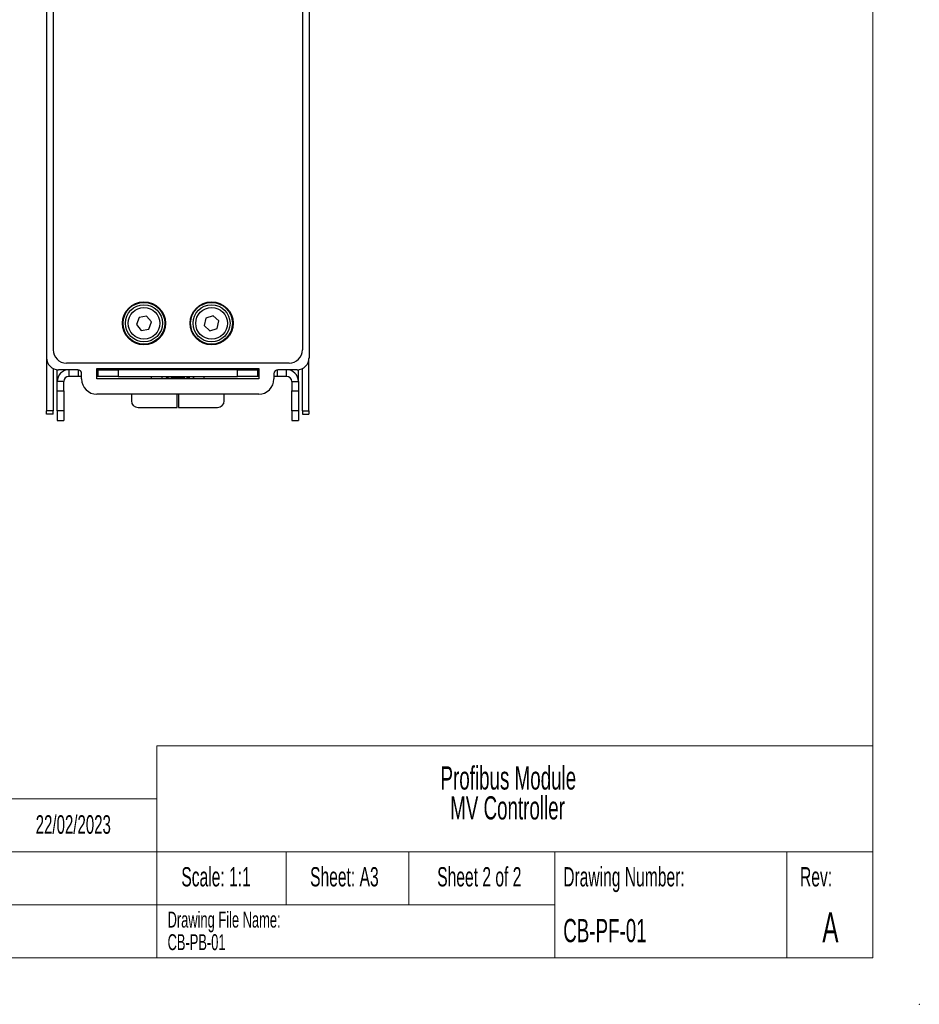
# Paper-space layout 'Sheet2' of a CAD drawing. Header units: millimetres. Extents: x 0 to 420, y 0 to 297.
# Tile 7 of 8: x 284 to 420, y 0 to 148. Entities that reach past the tile are written whole.
import ezdxf

# ---------------------------------------------------------------- set-up
doc = ezdxf.new("R2010")
doc.units = ezdxf.units.MM
doc.header["$PDSIZE"] = -1
doc.styles.add('SLDTEXTSTYLE0', font='TXT', dxfattribs={"width": 0.605})

# ---------------------------------------------------------------- blocks, each defined once
blk = doc.blocks.new('SW_NOTE_0_2')
at = {"color": 0, "linetype": 'Continuous', "lineweight": 0, "char_height": 3.5, "attachment_point": 2, "style": 'SLDTEXTSTYLE0'}
for s, insert in [('Profibus Module', (14.16, 4.51)), ('MV Controller', (14.04, 0))]:
    blk.add_mtext(s, dxfattribs=dict(at, insert=insert))
blk = doc.blocks.new('SW_NOTE_0_3')
at = {"color": 0, "linetype": 'Continuous', "lineweight": 0, "char_height": 2.4, "attachment_point": 1, "style": 'SLDTEXTSTYLE0'}
for s, insert in [('Drawing File Name:', (0, 3.09)), ('CB-PB-01', (0, -0.31))]:
    blk.add_mtext(s, dxfattribs=dict(at, insert=insert))

psp = doc.layouts.new('Sheet2')

# ---------------------------------------------------------------- linework, layer by layer
at = {"color": 7, "linetype": 'Continuous', "lineweight": 18}
for p, q in [((413, 290), (413, 7)), ((305, 39), (413, 39)), ((305, 39), (305, 7)), ((245, 31), (305, 31)), ((245, 23), (413, 23)), ((324.5, 23), (324.5, 15)), ((343, 23), (343, 15)), ((365, 15), (365, 23)), ((400, 15), (400, 23)), ((245, 15), (365, 15)), ((365, 15), (365, 7)), ((400, 15), (400, 7)), ((7, 7), (413, 7))]:
    psp.add_line(p, q, dxfattribs=at)
at = {"color": 7, "linetype": 'Continuous', "lineweight": 25}
for p, q in [((289.35, 217.11), (289.35, 98.71)), ((326.95, 217.11), (326.95, 98.71)), ((288.35, 186.91), (288.35, 97.51)), ((327.95, 186.91), (327.95, 97.51)), ((302.31, 103.59), (301.91, 102.51)), ((301.91, 102.51), (302.65, 101.62)), ((303.45, 103.79), (302.31, 103.59)), ((304.19, 102.91), (303.45, 103.79)), ((303.79, 101.82), (304.19, 102.91)), ((312.39, 103.49), (312.14, 102.36)), ((313.49, 103.84), (312.39, 103.49)), ((314.34, 103.06), (313.49, 103.84)), ((314.09, 101.93), (314.34, 103.06)), ((302.65, 101.62), (303.79, 101.82)), ((312.14, 102.36), (312.99, 101.58)), ((312.99, 101.58), (314.09, 101.93)), ((288.35, 97.39), (288.35, 89.51)), ((324.95, 96.71), (291.35, 96.71)), ((327.94, 89.51), (327.94, 97.39)), ((289.35, 95.89), (289.35, 89.51)), ((289.95, 95.71), (290.15, 95.71)), ((289.95, 93.91), (289.95, 95.71)), ((293.05, 95.71), (290.15, 95.71)), ((290.95, 95.52), (290.95, 95.71)), ((291.75, 94.71), (291.75, 95.71)), ((293.65, 94.31), (293.65, 95.11)), ((295.95, 95.91), (320.35, 95.91)), ((295.95, 94.31), (295.95, 95.91)), ((296.15, 95.71), (295.95, 95.71)), ((296.15, 94.71), (296.15, 95.71)), ((296.15, 95.71), (299.15, 95.71)), ((297.05, 95.91), (297.05, 95.71)), ((298.05, 95.71), (298.05, 95.91)), ((299.15, 95.71), (299.15, 94.71)), ((317.15, 95.71), (299.15, 95.71)), ((308.05, 95.91), (308.05, 95.71)), ((308.24, 95.71), (308.24, 95.91)), ((317.15, 94.71), (317.15, 95.71)), ((317.15, 95.71), (320.15, 95.71)), ((318.24, 95.91), (318.24, 95.71)), ((319.24, 95.91), (319.24, 95.71)), ((320.15, 95.71), (320.15, 94.71)), ((320.15, 95.71), (320.35, 95.71)), ((320.35, 95.91), (320.35, 94.31)), ((322.65, 95.11), (322.65, 94.31)), ((326.15, 95.71), (323.25, 95.71)), ((324.55, 94.71), (324.55, 95.71)), ((325.35, 95.52), (325.35, 95.71)), ((326.15, 95.71), (326.35, 95.71)), ((326.35, 93.91), (326.35, 95.71)), ((326.94, 89.51), (326.94, 95.89)), ((290.95, 93.91), (289.95, 93.91)), ((289.95, 92.51), (289.95, 93.91)), ((290.95, 92.51), (290.95, 93.91)), ((293.15, 94.71), (291.75, 94.71)), ((293.65, 94.71), (293.15, 94.71)), ((296.15, 94.71), (295.95, 94.71)), ((320.35, 94.31), (295.95, 94.31)), ((299.15, 94.71), (296.15, 94.71)), ((299.15, 94.71), (317.15, 94.71)), ((304.15, 94.71), (304.15, 94.31)), ((306.6, 94.54), (306.6, 94.71)), ((308.05, 94.41), (307.1, 94.41)), ((308.05, 94.71), (308.05, 94.41)), ((308.05, 94.31), (308.05, 94.41)), ((308.24, 94.41), (308.24, 94.71)), ((309.19, 94.41), (308.24, 94.41)), ((308.24, 94.41), (308.24, 94.31)), ((309.69, 94.71), (309.69, 94.54)), ((312.15, 94.31), (312.15, 94.71)), ((320.15, 94.71), (317.15, 94.71)), ((320.35, 94.71), (320.15, 94.71)), ((323.15, 94.71), (322.65, 94.71)), ((324.55, 94.71), (323.15, 94.71)), ((325.35, 93.91), (326.35, 93.91)), ((325.35, 93.91), (325.35, 92.51)), ((326.35, 93.91), (326.35, 92.51)), ((289.95, 92.51), (290.95, 92.51)), ((289.95, 89.51), (289.95, 92.51)), ((290.95, 92.51), (290.95, 89.51)), ((325.35, 92.51), (326.35, 92.51)), ((325.35, 89.51), (325.35, 92.51)), ((326.35, 92.51), (326.35, 89.51)), ((320.35, 92.01), (295.95, 92.01)), ((301.15, 92.01), (301.15, 91.01)), ((308.05, 90.01), (308.05, 92.01)), ((308.24, 92.01), (308.24, 90.01)), ((315.15, 91.01), (315.15, 92.01)), ((289.35, 89.51), (288.35, 89.51)), ((288.35, 89.01), (288.35, 89.51)), ((289.35, 89.01), (289.35, 89.51)), ((290.95, 89.51), (289.95, 89.51)), ((289.95, 89.51), (289.95, 88.03)), ((290.95, 89.51), (290.95, 88.03)), ((302.15, 90.01), (308.05, 90.01)), ((308.24, 90.01), (314.15, 90.01)), ((326.35, 89.51), (325.35, 89.51)), ((325.35, 89.51), (325.35, 88.03)), ((326.35, 89.51), (326.35, 88.03)), ((326.94, 89.51), (327.94, 89.51)), ((326.94, 89.51), (326.94, 89.01)), ((327.94, 89.51), (327.94, 89.01)), ((289.35, 89.01), (288.35, 89.01)), ((289.95, 88.03), (290.95, 88.03)), ((289.95, 88.03), (290.95, 88.03)), ((289.95, 88.03), (289.95, 88.03)), ((290.95, 88.03), (290.95, 88.03)), ((325.35, 88.03), (326.35, 88.03)), ((325.35, 88.03), (326.35, 88.03)), ((325.35, 88.03), (325.35, 88.03)), ((326.35, 88.03), (326.35, 88.03)), ((326.94, 89.01), (327.94, 89.01))]:
    psp.add_line(p, q, dxfattribs=at)
at = {"color": 8, "linetype": 'Continuous', "lineweight": 25}
for p, q in [((293.15, 94.71), (293.15, 95.7)), ((296.55, 95.91), (296.55, 95.71)), ((319.74, 95.91), (319.74, 95.71)), ((323.15, 95.7), (323.15, 94.71))]:
    psp.add_line(p, q, dxfattribs=at)
at = {"color": 7, "linetype": 'Continuous', "lineweight": 25}
for centre, radius in [((303.05, 102.71), 3.25), ((303.05, 102.71), 3.15), ((303.05, 102.71), 2.79), ((313.25, 102.71), 3.25), ((313.24, 102.71), 3.15), ((313.24, 102.71), 2.79), ((303.05, 102.71), 2.39), ((313.24, 102.71), 2.39)]:
    psp.add_circle(centre, radius, dxfattribs=at)
for centre, radius, start, end in [((291.35, 98.71), 2, 180, 270), ((324.95, 98.71), 2, 270, 0), ((290.15, 97.51), 1.8, 180, 270), ((326.15, 97.51), 1.8, 270, 0), ((291.75, 93.91), 1.8, 90, 180), ((293.05, 95.11), 0.6, 0, 90), ((323.25, 95.11), 0.6, 90, 180), ((324.55, 93.91), 1.8, 0, 90), ((291.75, 93.91), 0.8, 90, 180), ((295.95, 94.31), 2.3, 180, 270), ((306.98, 94.99), 0.592, 229.6093, 281.3691), ((309.31, 94.99), 0.592, 258.6309, 310.3907), ((320.35, 94.31), 2.3, 270, 0), ((324.55, 93.91), 0.8, 0, 90), ((302.15, 91.01), 1, 180, 270), ((314.15, 91.01), 1, 270, 0)]:
    psp.add_arc(centre, radius, start, end, dxfattribs=at)
for points, knots in [([(305.74, 94.71), (305.73, 94.65), (305.72, 94.51), (305.76, 94.38), (305.77, 94.31)], [0, 0, 0, 0, 0.465179, 1, 1, 1, 1]), ([(306.52, 94.31), (306.5, 94.39), (306.46, 94.52), (306.47, 94.66), (306.47, 94.71)], [0, 0, 0, 0, 0.647958, 1, 1, 1, 1]), ([(309.82, 94.71), (309.82, 94.64), (309.83, 94.5), (309.79, 94.37), (309.77, 94.31)], [0, 0, 0, 0, 0.494357, 1, 1, 1, 1]), ([(309.85, 94.71), (309.85, 94.69), (309.86, 94.56), (309.85, 94.42), (309.8, 94.31), (309.8, 94.31)], [0, 0, 0, 0, 0.117622, 0.994351, 1, 1, 1, 1]), ([(310.5, 94.31), (310.51, 94.35), (310.54, 94.48), (310.53, 94.61), (310.52, 94.71)], [0, 0, 0, 0, 0.292627, 1, 1, 1, 1]), ([(310.52, 94.31), (310.53, 94.36), (310.57, 94.49), (310.56, 94.62), (310.55, 94.71)], [0, 0, 0, 0, 0.370407, 1, 1, 1, 1])]:
    psp.add_open_spline(points, degree=3, knots=knots, dxfattribs=at)
at = {"color": 7, "linetype": 'Continuous', "lineweight": 0}
psp.add_point((420, 0), dxfattribs=at)

# ---------------------------------------------------------------- block references
for name, p in [('SW_NOTE_0_2', (343.85, 31.38)), ('SW_NOTE_0_3', (306.61, 10.88))]:
    psp.add_blockref(name, p, dxfattribs=at)

# ---------------------------------------------------------------- texts
at = {"color": 7, "linetype": 'Continuous', "lineweight": 0, "style": 'SLDTEXTSTYLE0'}
for s, insert, char_height, attachment_point in [('22/02/2023', (286.72, 28.52), 2.8, 1), ('Scale: 1:1', (313.92, 20.69), 2.91, 2), ('Sheet: A3', (333.28, 20.69), 2.91, 2), ('Sheet 2 of 2', (353.63, 20.69), 2.9104, 2), ('Drawing Number:', (366.29, 20.69), 2.9104, 1), ('Rev:', (404.43, 20.69), 2.91, 2), ('A', (406.59, 13.87), 4.5, 2), ('CB-PF-01', (366.29, 12.87), 3.5, 1)]:
    psp.add_mtext(s, dxfattribs=dict(at, insert=insert, char_height=char_height, attachment_point=attachment_point))

doc.saveas('drawing.dxf')
